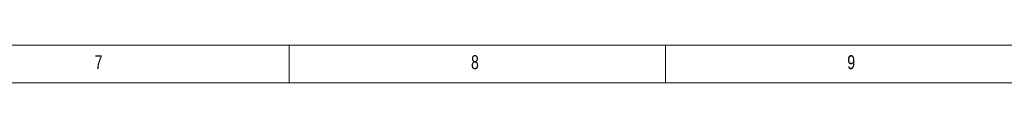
# Model space of a CAD drawing. Header units: millimetres. Extents: x 10 to 1195, y 10 to 830.
# Tile 17 of 21: x 622 to 884, y 820 to 830. Entities that reach past the tile are written whole.
import ezdxf

# ---------------------------------------------------------------- set-up
doc = ezdxf.new("R2010")
doc.units = ezdxf.units.MM
doc.header["$LTSCALE"] = 2
doc.styles.add('SLDTEXTSTYLE0', font='TXT', dxfattribs={"width": 0.75})

msp = doc.modelspace()

# ---------------------------------------------------------------- linework, layer by layer
at = {"color": 7, "linetype": 'Continuous', "lineweight": 18}
for p, q in [((1178, 830), (10, 830)), ((694, 820), (694, 830)), ((794, 830), (794, 820)), ((1168.007, 820), (20, 820))]:
    msp.add_line(p, q, dxfattribs=at)

# ---------------------------------------------------------------- texts
at = {"color": 7, "linetype": 'Continuous', "lineweight": 0, "char_height": 3.704, "attachment_point": 1, "style": 'SLDTEXTSTYLE0'}
for s, insert in [('7', (642.333, 827.336)), ('8', (742.333, 827.336)), ('9', (842.333, 827.336))]:
    msp.add_mtext(s, dxfattribs=dict(at, insert=insert))

doc.saveas('drawing.dxf')
